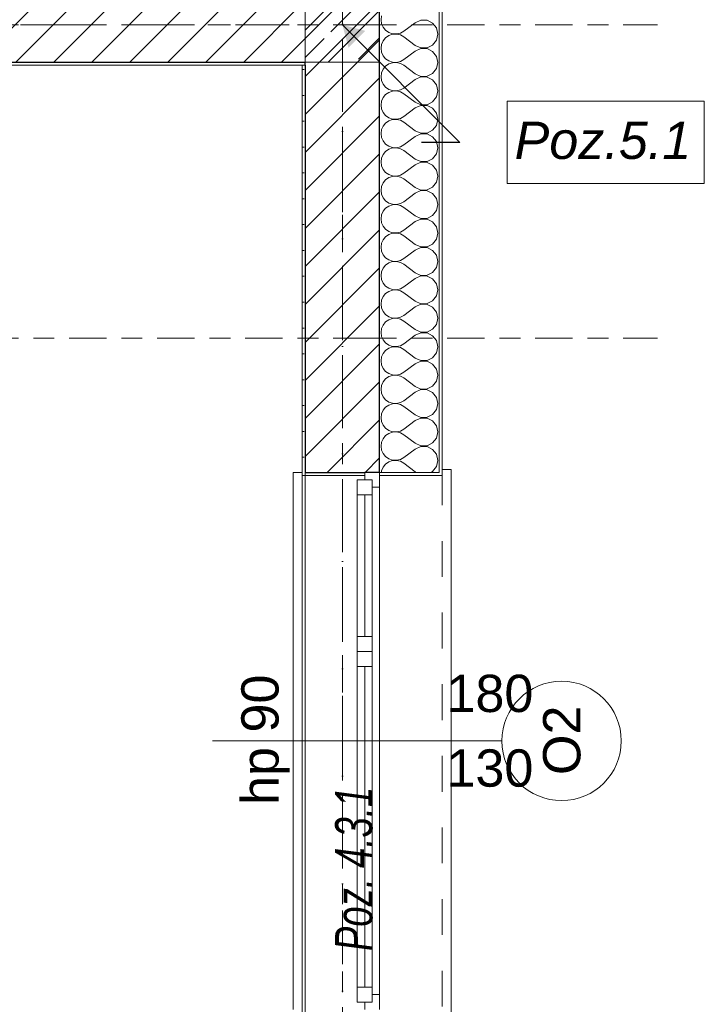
# Model space of a CAD drawing. Header units: millimetres. Extents: x -52968 to 399385, y -141133 to 110561.
# Tile 136 of 146: x 89824 to 92118, y -111775 to -108476. Entities that reach past the tile are written whole.
import ezdxf

# ---------------------------------------------------------------- set-up
doc = ezdxf.new("R2010")
doc.units = ezdxf.units.MM
for name, pattern in [('SIM-Wegliniec-21.07.2025-Parter$0$Kropki i Kreski', [360, 180, -90, 0, -90]), ('SIM-Wegliniec-21.07.2025-Parter$0$Przerywana', [240, 120, -120]), ('SIM-Wegliniec-21.07.2025-Parter$0$Przerywana długa', [390, 250, -140]), ('SIM-Wegliniec-21.07.2025-Parter$0$Przerywana podwójnie', [295, 125, -50, 70, -50])]:
    doc.linetypes.add(name, pattern=pattern)
doc.layers.add('_xref', color=250, linetype='Continuous')
for name, color, linetype, lineweight in [('SIM-Wegliniec-21.07.2025-Parter$0$Nowe_A-Belki-Wieniec_Nr_pióra__69', 250, 'Continuous', 0), ('SIM-Wegliniec-21.07.2025-Parter$0$Nowe_A-Belki-Wieniec_Nr_pióra__90', 250, 'Continuous', 0), ('SIM-Wegliniec-21.07.2025-Parter$0$Nowe_A-Konstrukcja Opis_Nr_pióra__58', 250, 'Continuous', 0), ('SIM-Wegliniec-21.07.2025-Parter$0$Nowe_A-Konstrukcja_Nr_pióra__1', 250, 'Continuous', 0), ('SIM-Wegliniec-21.07.2025-Parter$0$Nowe_A-Osi_Nr_pióra__20', 250, 'Continuous', 0), ('SIM-Wegliniec-21.07.2025-Parter$0$Nowe_A-Posadzki_Nr_pióra__89', 250, 'Continuous', 0), ('SIM-Wegliniec-21.07.2025-Parter$0$Nowe_A-Płyta-Grunt_Nr_pióra__89', 250, 'Continuous', 0), ('SIM-Wegliniec-21.07.2025-Parter$0$Nowe_A-Strefy-Parter_Nr_pióra__94', 250, 'Continuous', 0), ('SIM-Wegliniec-21.07.2025-Parter$0$Nowe_A-Ściany-Wewnętrzne', 250, 'Continuous', 0), ('SIM-Wegliniec-21.07.2025-Parter$0$Nowe_A-Ściany-Wewnętrzne_Nr_pióra__27', 250, 'Continuous', 0), ('SIM-Wegliniec-21.07.2025-Parter$0$Nowe_A-Ściany-Wewnętrzne_Nr_pióra__47', 250, 'Continuous', 0), ('SIM-Wegliniec-21.07.2025-Parter$0$Nowe_A-Ściany-Zewnętrzne', 250, 'Continuous', 0), ('SIM-Wegliniec-21.07.2025-Parter$0$Nowe_A-Ściany-Zewnętrzne_Nr_pióra__174', 250, 'Continuous', 0), ('SIM-Wegliniec-21.07.2025-Parter$0$Nowe_A-Ściany-Zewnętrzne_Nr_pióra__27', 250, 'Continuous', 0), ('SIM-Wegliniec-21.07.2025-Parter$0$Nowe_A-Ściany-Zewnętrzne_Nr_pióra__47', 250, 'Continuous', 0), ('SIM-Wegliniec-21.07.2025-Parter$0$Nowe_A-Ściany-Zewnętrzne_Nr_pióra__67', 250, 'Continuous', 0), ('SIM-Wegliniec-21.07.2025-Parter$0$Nowe_Okna Archicada_Nr_pióra__23', 250, 'Continuous', 0), ('SIM-Wegliniec-21.07.2025-Parter$0$Nowe_Okna Archicada_Nr_pióra__27', 250, 'Continuous', 0), ('SIM-Wegliniec-21.07.2025-Parter$0$Nowe_Okna Archicada_Nr_pióra__3', 250, 'Continuous', 0), ('SIM-Wegliniec-21.07.2025-Parter$0$Nowe_Okna Archicada_Nr_pióra__47', 250, 'Continuous', 0), ('SIM-Wegliniec-21.07.2025-Parter$0$Nowe_Znaczniki okien Archicada_Nr_pióra__2', 250, 'Continuous', 0), ('SIM-Wegliniec-21.07.2025-Parter$0$Nowe_Znaczniki okien Archicada_Nr_pióra__45', 250, 'Continuous', 0), ('SIM-Wegliniec-21.07.2025-Parter$0$Nowe_Znaczniki okien Archicada_Nr_pióra__7', 250, 'Continuous', 0)]:
    doc.layers.add(name, color=color, linetype=linetype, lineweight=lineweight)
doc.styles.add('SIM-Wegliniec-21.07.2025-Parter$0$STYL_AUTOMATYCZNY_1', font='arial.ttf')
doc.styles.add('SIM-Wegliniec-21.07.2025-Parter$0$STYL_AUTOMATYCZNY_3', font='arial.ttf')
doc.styles.add('SIM-Wegliniec-21.07.2025-Parter$0$STYL_AUTOMATYCZNY_6', font='arial.ttf', dxfattribs={"width": 0.7})
doc.dimstyles.new('SIM-Wegliniec-21.07.2025-Parter$0$STYL_AUTOMATYCZNY__9', dxfattribs={"dimtxt": 0.18, "dimasz": 76, "dimexe": 0.18, "dimexo": 0.0625, "dimgap": 0, "dimtad": 0, "dimtih": 1, "dimtoh": 1, "dimdec": 4, "dimzin": 0, "dimdsep": 46, "dimcen": 0.09, "dimadec": 0, "dimazin": 0, "dimtfac": 1, "dimtdec": 4, "dimtmove": 0, "dimatfit": 3, "dimldrblk": 'SIM-Wegliniec-21.07.2025-Parter$0$ARROWHEAD_16', "dimfxl": 1, "dimtolj": 1, "dimtzin": 0, "dimarcsym": 0})
pattern_1 = [(0, (0, 0), (0, 86.60254), [0, -50]), (0, (25, 43.3), (0, 86.60254), [0, -50])]
pattern_2 = [(45, (0, 0), (-63.63961, 63.63961), [])]

# ---------------------------------------------------------------- blocks, each defined once
blk = doc.blocks.new('SIM-Wegliniec-21.07.2025-Parter$0$ARROWHEAD_16')
at = {"linetype": 'Continuous', "lineweight": 0}
blk.add_hatch(color=0, dxfattribs=at).paths.add_polyline_path([(-0.9093, 0.525), (0, 0), (-0.9093, -0.525)])
at = {"color": 0, "linetype": 'Continuous', "lineweight": 0}
blk.add_line((0, 0), (-1, 0), dxfattribs=at)
blk = doc.blocks.new('SIM-Wegliniec-21.07.2025-Parter')
at = {"layer": 'SIM-Wegliniec-21.07.2025-Parter$0$Nowe_A-Konstrukcja_Nr_pióra__1', "linetype": 'Continuous', "lineweight": 13}
h = blk.add_hatch(dxfattribs=at)
h.set_pattern_fill('Beton_zbrojony', color=256, style=0, pattern_type=2)
h.set_pattern_definition([(45, (0, 0), (-91.92388, 91.92388), []), (45, (-45.96, 45.96), (-91.92388, 91.92388), [97.5, -32.5])])
h.paths.add_polyline_path([(91030.1, -108367.6), (90780.1, -108367.6), (90780.1, -108617.6), (91030.1, -108617.6)])
at = {"layer": 'SIM-Wegliniec-21.07.2025-Parter$0$Nowe_A-Ściany-Wewnętrzne', "linetype": 'Continuous', "lineweight": 0}
h = blk.add_hatch(dxfattribs=at)
h.set_pattern_fill('Bloczki_ceramiczne', color=256, style=0, pattern_type=2)
h.set_pattern_definition(pattern_2)
h.paths.add_polyline_path([(88460.1, -108617.6), (90770.1, -108617.6), (90770.1, -108367.6), (88460.1, -108367.6)])
h = blk.add_hatch(dxfattribs=at)
h.set_pattern_fill('Bloczki_ceramiczne', color=256, style=0, pattern_type=2)
h.set_pattern_definition(pattern_2)
h.paths.add_polyline_path([(90770.1, -108367.6), (90770.1, -108617.6), (90780.1, -108617.6), (90780.1, -108367.6)])
at = {"layer": 'SIM-Wegliniec-21.07.2025-Parter$0$Nowe_A-Ściany-Wewnętrzne', "linetype": 'Continuous', "lineweight": 0, "true_color": 0x000000}
h = blk.add_hatch(dxfattribs=at)
h.set_pattern_fill('Tynk', color=18, style=0, pattern_type=2)
h.set_pattern_definition(pattern_1)
h.paths.add_polyline_path([(88470.1, -108627.6), (90770.1, -108627.6), (90770.1, -108617.6), (88470.1, -108617.6)])
h = blk.add_hatch(dxfattribs=at)
h.set_pattern_fill('Tynk', color=18, style=0, pattern_type=2)
h.set_pattern_definition(pattern_1)
h.paths.add_polyline_path([(90770.1, -108617.6), (90770.1, -108627.6), (90780.1, -108627.6), (90780.1, -108617.6)])
at = {"layer": 'SIM-Wegliniec-21.07.2025-Parter$0$Nowe_A-Ściany-Zewnętrzne', "linetype": 'Continuous', "lineweight": 0, "true_color": 0x000000}
h = blk.add_hatch(dxfattribs=at)
h.set_pattern_fill('Tynk', color=18, style=0, pattern_type=2)
h.set_pattern_definition(pattern_1)
h.paths.add_polyline_path([(91230.1, -109992.6), (91240.1, -109992.6), (91240.1, -107392.6), (91230.1, -107392.6)])
at = {"layer": 'SIM-Wegliniec-21.07.2025-Parter$0$Nowe_A-Ściany-Zewnętrzne', "linetype": 'Continuous', "lineweight": 0}
h = blk.add_hatch(dxfattribs=at)
h.set_pattern_fill('Bloczki_ceramiczne', color=256, style=0, pattern_type=2)
h.set_pattern_definition(pattern_2)
h.paths.add_polyline_path([(90780.1, -108367.6), (90780.1, -108617.6), (91030.1, -108617.6), (91030.1, -108367.6)])
h = blk.add_hatch(dxfattribs=at)
h.set_pattern_fill('Tynk', color=256, style=0, pattern_type=2)
h.set_pattern_definition(pattern_1)
h.paths.add_polyline_path([(90770.1, -108627.6), (90770.1, -109992.6), (90780.1, -109992.6), (90780.1, -108627.6)])
h = blk.add_hatch(dxfattribs=at)
h.set_pattern_fill('Bloczki_ceramiczne', color=256, style=0, pattern_type=2)
h.set_pattern_definition(pattern_2)
h.paths.add_polyline_path([(90780.1, -108617.6), (90780.1, -109992.6), (90980.1, -109992.6), (91030.1, -109992.6), (91030.1, -108617.6)])
at = {"layer": 'SIM-Wegliniec-21.07.2025-Parter$0$Nowe_A-Ściany-Zewnętrzne', "linetype": 'Continuous', "lineweight": 0, "true_color": 0x000000}
h = blk.add_hatch(dxfattribs=at)
h.set_pattern_fill('Tynk', color=18, style=0, pattern_type=2)
h.set_pattern_definition(pattern_1)
h.paths.add_polyline_path([(90770.1, -109992.6), (90770.1, -110002.6), (90980.1, -110002.6), (90980.1, -109992.6), (90780.1, -109992.6)])
h = blk.add_hatch(dxfattribs=at)
h.set_pattern_fill('Tynk', color=18, style=0, pattern_type=2)
h.set_pattern_definition(pattern_1)
h.paths.add_polyline_path([(91240.1, -110002.6), (91240.1, -109992.6), (91230.1, -109992.6), (91030.1, -109992.6), (91030.1, -110002.6)])
at = {"layer": 'SIM-Wegliniec-21.07.2025-Parter$0$Nowe_A-Belki-Wieniec_Nr_pióra__69', "linetype": 'SIM-Wegliniec-21.07.2025-Parter$0$Kropki i Kreski', "lineweight": 13}
for p, q in [((90905.1, -117042.6), (90905.1, -99042.6)), ((85505.1, -108492.6), (90905.1, -108492.6))]:
    blk.add_line(p, q, dxfattribs=at)
at = {"layer": 'SIM-Wegliniec-21.07.2025-Parter$0$Nowe_A-Belki-Wieniec_Nr_pióra__90', "linetype": 'SIM-Wegliniec-21.07.2025-Parter$0$Przerywana długa', "lineweight": 13}
for p, q in [((91030.1, -117167.6), (91030.1, -98917.6)), ((85630.1, -108617.6), (90780.1, -108617.6)), ((90780.1, -116917.6), (90780.1, -108617.6))]:
    blk.add_line(p, q, dxfattribs=at)
at = {"layer": 'SIM-Wegliniec-21.07.2025-Parter$0$Nowe_A-Konstrukcja Opis_Nr_pióra__58', "linetype": 'Continuous', "lineweight": 13, "flags": 128}
blk.add_lwpolyline([(91457.1, -108748.6), (92118.4, -108748.6), (92118.4, -109025), (91457.1, -109025)], close=True, dxfattribs=at)
at = {"layer": 'SIM-Wegliniec-21.07.2025-Parter$0$Nowe_A-Konstrukcja_Nr_pióra__1', "linetype": 'Continuous', "lineweight": 13, "flags": 128}
blk.add_lwpolyline([(91030.1, -108367.6), (90780.1, -108367.6), (90780.1, -108617.6), (91030.1, -108617.6)], close=True, dxfattribs=at)
at = {"layer": 'SIM-Wegliniec-21.07.2025-Parter$0$Nowe_A-Osi_Nr_pióra__20', "linetype": 'SIM-Wegliniec-21.07.2025-Parter$0$Przerywana podwójnie', "lineweight": 13}
for p, q in [((90905.1, -95559.9), (90905.1, -117792.3)), ((63144.7, -108492.6), (90961.9, -108492.6)), ((90961.9, -108492.6), (91961.9, -108492.6)), ((63144.7, -109542.6), (90961.9, -109542.6)), ((90961.9, -109542.6), (91961.9, -109542.6))]:
    blk.add_line(p, q, dxfattribs=at)
at = {"layer": 'SIM-Wegliniec-21.07.2025-Parter$0$Nowe_A-Posadzki_Nr_pióra__89', "linetype": 'Continuous', "lineweight": 13, "flags": 128}
blk.add_lwpolyline([(86575, -112387.6), (86575, -116917.6), (90780.1, -116917.6), (90780.1, -108617.6), (88460.1, -108617.6), (88460.1, -110552.6), (86575, -110552.6)], close=True, dxfattribs=at)
at = {"layer": 'SIM-Wegliniec-21.07.2025-Parter$0$Nowe_A-Płyta-Grunt_Nr_pióra__89', "linetype": 'Continuous', "lineweight": 13, "flags": 128}
blk.add_lwpolyline([(65230.1, -116917.6), (90780.1, -116917.6), (90780.1, -99167.6), (65230.1, -99167.6)], close=True, dxfattribs=at)
at = {"layer": 'SIM-Wegliniec-21.07.2025-Parter$0$Nowe_A-Strefy-Parter_Nr_pióra__94', "linetype": 'Continuous', "lineweight": 13, "flags": 128}
blk.add_lwpolyline([(88470, -108627.6), (88470.1, -110927.7), (88470.1, -111062.8), (88470.1, -112862.7), (90770.1, -112862.7), (90770.1, -108627.6)], close=True, dxfattribs=at)
at = {"layer": 'SIM-Wegliniec-21.07.2025-Parter$0$Nowe_A-Ściany-Wewnętrzne_Nr_pióra__27', "linetype": 'Continuous', "lineweight": 25}
blk.add_line((88460.1, -108617.6), (90770.1, -108617.6), dxfattribs=at)
at = {"layer": 'SIM-Wegliniec-21.07.2025-Parter$0$Nowe_A-Ściany-Wewnętrzne_Nr_pióra__47', "linetype": 'Continuous', "lineweight": 15, "flags": 128}
blk.add_lwpolyline([(88470.1, -108627.6), (90770.1, -108627.6)], dxfattribs=at)
at = {"layer": 'SIM-Wegliniec-21.07.2025-Parter$0$Nowe_A-Ściany-Zewnętrzne_Nr_pióra__174', "linetype": 'Continuous', "lineweight": 5}
for p, q in [((91036.6, -108463.2), (91034.8, -108476.2)), ((91034.8, -108476.2), (91036.6, -108489.2)), ((91168.2, -108477.1), (91149.1, -108485.7)), ((91189.1, -108477.6), (91168.2, -108477.1)), ((91207.8, -108486.9), (91189.1, -108477.6)), ((91036.6, -108489.2), (91041.9, -108501.2)), ((91041.9, -108501.2), (91050.3, -108511.3)), ((91050.3, -108511.3), (91061.2, -108518.8)), ((91099.5, -108520.6), (91111, -108514.3)), ((91149.1, -108485.7), (91111, -108514.3)), ((91220.7, -108503.4), (91207.8, -108486.9)), ((91225.3, -108523.8), (91220.7, -108503.4)), ((91041.9, -108546.4), (91036.6, -108558.4)), ((91050.3, -108536.3), (91041.9, -108546.4)), ((91061.2, -108528.8), (91050.3, -108536.3)), ((91061.2, -108518.8), (91073.6, -108523)), ((91073.6, -108524.6), (91061.2, -108528.8)), ((91073.6, -108523), (91086.7, -108523.6)), ((91086.7, -108524), (91073.6, -108524.6)), ((91086.7, -108523.6), (91099.5, -108520.6)), ((91099.5, -108527), (91086.7, -108524)), ((91111, -108533.3), (91099.5, -108527)), ((91149.1, -108561.9), (91111, -108533.3)), ((91207.8, -108560.7), (91220.7, -108544.2)), ((91220.7, -108544.2), (91225.3, -108523.8)), ((91036.6, -108558.4), (91034.8, -108571.4)), ((91034.8, -108571.4), (91036.6, -108584.4)), ((91149.1, -108581), (91111, -108609.5)), ((91149.1, -108561.9), (91168.2, -108570.5)), ((91168.2, -108572.4), (91149.1, -108581)), ((91168.2, -108570.5), (91189.1, -108570)), ((91189.1, -108572.8), (91168.2, -108572.4)), ((91189.1, -108570), (91207.8, -108560.7)), ((91207.8, -108582.2), (91189.1, -108572.8)), ((91220.7, -108598.6), (91207.8, -108582.2)), ((91036.6, -108584.4), (91041.9, -108596.5)), ((91041.9, -108596.5), (91050.3, -108606.6)), ((91050.3, -108606.6), (91061.2, -108614)), ((91061.2, -108614), (91073.6, -108618.2)), ((91099.5, -108615.9), (91111, -108609.5)), ((91225.3, -108619), (91220.7, -108598.6)), ((91041.9, -108641.6), (91036.6, -108653.7)), ((91050.3, -108631.5), (91041.9, -108641.6)), ((91061.2, -108624.1), (91050.3, -108631.5)), ((91073.6, -108619.9), (91061.2, -108624.1)), ((91073.6, -108618.2), (91086.7, -108618.9)), ((91086.7, -108619.2), (91073.6, -108619.9)), ((91086.7, -108618.9), (91099.5, -108615.9)), ((91099.5, -108622.2), (91086.7, -108619.2)), ((91111, -108628.6), (91099.5, -108622.2)), ((91149.1, -108657.1), (91111, -108628.6)), ((91207.8, -108655.9), (91220.7, -108639.5)), ((91220.7, -108639.5), (91225.3, -108619)), ((91036.6, -108653.7), (91034.8, -108666.7)), ((91034.8, -108666.7), (91036.6, -108679.7)), ((91036.6, -108679.7), (91041.9, -108691.7)), ((91149.1, -108676.2), (91111, -108704.8)), ((91149.1, -108657.1), (91168.2, -108665.7)), ((91168.2, -108667.6), (91149.1, -108676.2)), ((91168.2, -108665.7), (91189.1, -108665.3)), ((91189.1, -108668.1), (91168.2, -108667.6)), ((91189.1, -108665.3), (91207.8, -108655.9)), ((91207.8, -108677.4), (91189.1, -108668.1)), ((91220.7, -108693.9), (91207.8, -108677.4)), ((91041.9, -108691.7), (91050.3, -108701.8)), ((91050.3, -108701.8), (91061.2, -108709.3)), ((91061.2, -108709.3), (91073.6, -108713.5)), ((91073.6, -108713.5), (91086.7, -108714.1)), ((91086.7, -108714.5), (91073.6, -108715.1)), ((91086.7, -108714.1), (91099.5, -108711.1)), ((91099.5, -108717.5), (91086.7, -108714.5)), ((91099.5, -108711.1), (91111, -108704.8)), ((91225.3, -108714.3), (91220.7, -108693.9)), ((91220.7, -108734.7), (91225.3, -108714.3)), ((91041.9, -108736.9), (91036.6, -108748.9)), ((91050.3, -108726.8), (91041.9, -108736.9)), ((91061.2, -108719.3), (91050.3, -108726.8)), ((91073.6, -108715.1), (91061.2, -108719.3)), ((91111, -108723.8), (91099.5, -108717.5)), ((91149.1, -108752.4), (91111, -108723.8)), ((91207.8, -108751.2), (91220.7, -108734.7)), ((91036.6, -108748.9), (91034.8, -108761.9)), ((91034.8, -108761.9), (91036.6, -108774.9)), ((91036.6, -108774.9), (91041.9, -108786.9)), ((91149.1, -108771.4), (91111, -108800)), ((91149.1, -108752.4), (91168.2, -108760.9)), ((91168.2, -108762.9), (91149.1, -108771.4)), ((91168.2, -108760.9), (91189.1, -108760.5)), ((91189.1, -108763.3), (91168.2, -108762.9)), ((91189.1, -108760.5), (91207.8, -108751.2)), ((91207.8, -108772.6), (91189.1, -108763.3)), ((91220.7, -108789.1), (91207.8, -108772.6)), ((91041.9, -108786.9), (91050.3, -108797.1)), ((91050.3, -108797.1), (91061.2, -108804.5)), ((91061.2, -108804.5), (91073.6, -108808.7)), ((91073.6, -108810.4), (91061.2, -108814.6)), ((91073.6, -108808.7), (91086.7, -108809.3)), ((91086.7, -108809.7), (91073.6, -108810.4)), ((91086.7, -108809.3), (91099.5, -108806.4)), ((91099.5, -108812.7), (91086.7, -108809.7)), ((91099.5, -108806.4), (91111, -108800)), ((91111, -108819), (91099.5, -108812.7)), ((91225.3, -108809.5), (91220.7, -108789.1)), ((91220.7, -108829.9), (91225.3, -108809.5)), ((91036.6, -108844.1), (91034.8, -108857.1)), ((91041.9, -108832.1), (91036.6, -108844.1)), ((91050.3, -108822), (91041.9, -108832.1)), ((91061.2, -108814.6), (91050.3, -108822)), ((91149.1, -108847.6), (91111, -108819)), ((91189.1, -108855.8), (91207.8, -108846.4)), ((91207.8, -108846.4), (91220.7, -108829.9)), ((91034.8, -108857.1), (91036.6, -108870.2)), ((91036.6, -108870.2), (91041.9, -108882.2)), ((91149.1, -108866.7), (91111, -108895.2)), ((91149.1, -108847.6), (91168.2, -108856.2)), ((91168.2, -108858.1), (91149.1, -108866.7)), ((91168.2, -108856.2), (91189.1, -108855.8)), ((91189.1, -108858.5), (91168.2, -108858.1)), ((91207.8, -108867.9), (91189.1, -108858.5)), ((91220.7, -108884.4), (91207.8, -108867.9)), ((91041.9, -108882.2), (91050.3, -108892.3)), ((91050.3, -108892.3), (91061.2, -108899.7)), ((91061.2, -108909.8), (91050.3, -108917.2)), ((91061.2, -108899.7), (91073.6, -108903.9)), ((91073.6, -108905.6), (91061.2, -108909.8)), ((91073.6, -108903.9), (91086.7, -108904.6)), ((91086.7, -108905), (91073.6, -108905.6)), ((91086.7, -108904.6), (91099.5, -108901.6)), ((91099.5, -108907.9), (91086.7, -108905)), ((91099.5, -108901.6), (91111, -108895.2)), ((91111, -108914.3), (91099.5, -108907.9)), ((91225.3, -108904.8), (91220.7, -108884.4)), ((91220.7, -108925.2), (91225.3, -108904.8)), ((91036.6, -108939.4), (91034.8, -108952.4)), ((91041.9, -108927.3), (91036.6, -108939.4)), ((91050.3, -108917.2), (91041.9, -108927.3)), ((91149.1, -108942.9), (91111, -108914.3)), ((91149.1, -108942.9), (91168.2, -108951.4)), ((91189.1, -108951), (91207.8, -108941.6)), ((91207.8, -108941.6), (91220.7, -108925.2)), ((91034.8, -108952.4), (91036.6, -108965.4)), ((91036.6, -108965.4), (91041.9, -108977.4)), ((91041.9, -108977.4), (91050.3, -108987.5)), ((91149.1, -108961.9), (91111, -108990.5)), ((91168.2, -108953.3), (91149.1, -108961.9)), ((91168.2, -108951.4), (91189.1, -108951)), ((91189.1, -108953.8), (91168.2, -108953.3)), ((91207.8, -108963.1), (91189.1, -108953.8)), ((91220.7, -108979.6), (91207.8, -108963.1)), ((91050.3, -108987.5), (91061.2, -108995)), ((91061.2, -109005), (91050.3, -109012.5)), ((91061.2, -108995), (91073.6, -108999.2)), ((91073.6, -109000.8), (91061.2, -109005)), ((91073.6, -108999.2), (91086.7, -108999.8)), ((91086.7, -109000.2), (91073.6, -109000.8)), ((91086.7, -108999.8), (91099.5, -108996.8)), ((91099.5, -109003.2), (91086.7, -109000.2)), ((91099.5, -108996.8), (91111, -108990.5)), ((91111, -109009.5), (91099.5, -109003.2)), ((91149.1, -109038.1), (91111, -109009.5)), ((91225.3, -109000), (91220.7, -108979.6)), ((91220.7, -109020.4), (91225.3, -109000)), ((91036.6, -109034.6), (91034.8, -109047.6)), ((91041.9, -109022.6), (91036.6, -109034.6)), ((91050.3, -109012.5), (91041.9, -109022.6)), ((91149.1, -109038.1), (91168.2, -109046.7)), ((91189.1, -109046.2), (91207.8, -109036.9)), ((91207.8, -109036.9), (91220.7, -109020.4)), ((91034.8, -109047.6), (91036.6, -109060.6)), ((91036.6, -109060.6), (91041.9, -109072.7)), ((91041.9, -109072.7), (91050.3, -109082.8)), ((91149.1, -109057.1), (91111, -109085.7)), ((91168.2, -109048.6), (91149.1, -109057.1)), ((91168.2, -109046.7), (91189.1, -109046.2)), ((91189.1, -109049), (91168.2, -109048.6)), ((91207.8, -109058.4), (91189.1, -109049)), ((91220.7, -109074.8), (91207.8, -109058.4)), ((91225.3, -109095.2), (91220.7, -109074.8)), ((91050.3, -109107.7), (91041.9, -109117.8)), ((91050.3, -109082.8), (91061.2, -109090.2)), ((91061.2, -109100.3), (91050.3, -109107.7)), ((91061.2, -109090.2), (91073.6, -109094.4)), ((91073.6, -109096.1), (91061.2, -109100.3)), ((91073.6, -109094.4), (91086.7, -109095)), ((91086.7, -109095.4), (91073.6, -109096.1)), ((91086.7, -109095), (91099.5, -109092.1)), ((91099.5, -109098.4), (91086.7, -109095.4)), ((91099.5, -109092.1), (91111, -109085.7)), ((91111, -109104.8), (91099.5, -109098.4)), ((91149.1, -109133.3), (91111, -109104.8)), ((91220.7, -109115.6), (91225.3, -109095.2)), ((91036.6, -109129.8), (91034.8, -109142.9)), ((91034.8, -109142.9), (91036.6, -109155.9)), ((91041.9, -109117.8), (91036.6, -109129.8)), ((91149.1, -109133.3), (91168.2, -109141.9)), ((91168.2, -109141.9), (91189.1, -109141.5)), ((91189.1, -109141.5), (91207.8, -109132.1)), ((91207.8, -109132.1), (91220.7, -109115.6)), ((91036.6, -109155.9), (91041.9, -109167.9)), ((91041.9, -109167.9), (91050.3, -109178)), ((91149.1, -109152.4), (91111, -109181)), ((91168.2, -109143.8), (91149.1, -109152.4)), ((91189.1, -109144.2), (91168.2, -109143.8)), ((91207.8, -109153.6), (91189.1, -109144.2)), ((91220.7, -109170.1), (91207.8, -109153.6)), ((91225.3, -109190.5), (91220.7, -109170.1)), ((91050.3, -109202.9), (91041.9, -109213.1)), ((91050.3, -109178), (91061.2, -109185.4)), ((91061.2, -109195.5), (91050.3, -109202.9)), ((91061.2, -109185.4), (91073.6, -109189.6)), ((91073.6, -109191.3), (91061.2, -109195.5)), ((91073.6, -109189.6), (91086.7, -109190.3)), ((91086.7, -109190.7), (91073.6, -109191.3)), ((91086.7, -109190.3), (91099.5, -109187.3)), ((91099.5, -109193.6), (91086.7, -109190.7)), ((91099.5, -109187.3), (91111, -109181)), ((91111, -109200), (91099.5, -109193.6)), ((91149.1, -109228.6), (91111, -109200)), ((91220.7, -109210.9), (91225.3, -109190.5)), ((91036.6, -109225.1), (91034.8, -109238.1)), ((91034.8, -109238.1), (91036.6, -109251.1)), ((91041.9, -109213.1), (91036.6, -109225.1)), ((91149.1, -109228.6), (91168.2, -109237.1)), ((91168.2, -109239.1), (91149.1, -109247.6)), ((91168.2, -109237.1), (91189.1, -109236.7)), ((91189.1, -109239.5), (91168.2, -109239.1)), ((91189.1, -109236.7), (91207.8, -109227.4)), ((91207.8, -109248.8), (91189.1, -109239.5)), ((91207.8, -109227.4), (91220.7, -109210.9)), ((91036.6, -109251.1), (91041.9, -109263.1)), ((91041.9, -109263.1), (91050.3, -109273.2)), ((91050.3, -109273.2), (91061.2, -109280.7)), ((91149.1, -109247.6), (91111, -109276.2)), ((91220.7, -109265.3), (91207.8, -109248.8)), ((91225.3, -109285.7), (91220.7, -109265.3)), ((91041.9, -109308.3), (91036.6, -109320.3)), ((91050.3, -109298.2), (91041.9, -109308.3)), ((91061.2, -109290.7), (91050.3, -109298.2)), ((91061.2, -109280.7), (91073.6, -109284.9)), ((91073.6, -109286.5), (91061.2, -109290.7)), ((91073.6, -109284.9), (91086.7, -109285.5)), ((91086.7, -109285.9), (91073.6, -109286.5)), ((91086.7, -109285.5), (91099.5, -109282.5)), ((91099.5, -109288.9), (91086.7, -109285.9)), ((91099.5, -109282.5), (91111, -109276.2)), ((91111, -109295.2), (91099.5, -109288.9)), ((91149.1, -109323.8), (91111, -109295.2)), ((91207.8, -109322.6), (91220.7, -109306.1)), ((91220.7, -109306.1), (91225.3, -109285.7)), ((91036.6, -109320.3), (91034.8, -109333.3)), ((91034.8, -109333.3), (91036.6, -109346.3)), ((91149.1, -109323.8), (91168.2, -109332.4)), ((91168.2, -109334.3), (91149.1, -109342.9)), ((91168.2, -109332.4), (91189.1, -109331.9)), ((91189.1, -109334.7), (91168.2, -109334.3)), ((91189.1, -109331.9), (91207.8, -109322.6)), ((91207.8, -109344.1), (91189.1, -109334.7)), ((91036.6, -109346.3), (91041.9, -109358.4)), ((91041.9, -109358.4), (91050.3, -109368.5)), ((91050.3, -109368.5), (91061.2, -109375.9)), ((91099.5, -109377.8), (91111, -109371.4)), ((91149.1, -109342.9), (91111, -109371.4)), ((91220.7, -109360.5), (91207.8, -109344.1)), ((91225.3, -109381), (91220.7, -109360.5)), ((91041.9, -109403.5), (91036.6, -109415.6)), ((91050.3, -109393.4), (91041.9, -109403.5)), ((91061.2, -109386), (91050.3, -109393.4)), ((91061.2, -109375.9), (91073.6, -109380.1)), ((91073.6, -109381.8), (91061.2, -109386)), ((91073.6, -109380.1), (91086.7, -109380.8)), ((91086.7, -109381.1), (91073.6, -109381.8)), ((91086.7, -109380.8), (91099.5, -109377.8)), ((91099.5, -109384.1), (91086.7, -109381.1)), ((91111, -109390.5), (91099.5, -109384.1)), ((91149.1, -109419), (91111, -109390.5)), ((91207.8, -109417.8), (91220.7, -109401.4)), ((91220.7, -109401.4), (91225.3, -109381)), ((91036.6, -109415.6), (91034.8, -109428.6)), ((91034.8, -109428.6), (91036.6, -109441.6)), ((91149.1, -109438.1), (91111, -109466.7)), ((91149.1, -109419), (91168.2, -109427.6)), ((91168.2, -109429.5), (91149.1, -109438.1)), ((91168.2, -109427.6), (91189.1, -109427.2)), ((91189.1, -109430), (91168.2, -109429.5)), ((91189.1, -109427.2), (91207.8, -109417.8)), ((91207.8, -109439.3), (91189.1, -109430)), ((91220.7, -109455.8), (91207.8, -109439.3)), ((91036.6, -109441.6), (91041.9, -109453.6)), ((91041.9, -109453.6), (91050.3, -109463.7)), ((91050.3, -109463.7), (91061.2, -109471.2)), ((91061.2, -109471.2), (91073.6, -109475.4)), ((91086.7, -109476), (91099.5, -109473)), ((91099.5, -109473), (91111, -109466.7)), ((91225.3, -109476.2), (91220.7, -109455.8)), ((91041.9, -109498.8), (91036.6, -109510.8)), ((91050.3, -109488.7), (91041.9, -109498.8)), ((91061.2, -109481.2), (91050.3, -109488.7)), ((91073.6, -109477), (91061.2, -109481.2)), ((91073.6, -109475.4), (91086.7, -109476)), ((91086.7, -109476.4), (91073.6, -109477)), ((91099.5, -109479.4), (91086.7, -109476.4)), ((91111, -109485.7), (91099.5, -109479.4)), ((91149.1, -109514.3), (91111, -109485.7)), ((91207.8, -109513.1), (91220.7, -109496.6)), ((91220.7, -109496.6), (91225.3, -109476.2)), ((91036.6, -109510.8), (91034.8, -109523.8)), ((91034.8, -109523.8), (91036.6, -109536.8)), ((91036.6, -109536.8), (91041.9, -109548.8)), ((91149.1, -109533.3), (91111, -109561.9)), ((91149.1, -109514.3), (91168.2, -109522.9)), ((91168.2, -109524.8), (91149.1, -109533.3)), ((91168.2, -109522.9), (91189.1, -109522.4)), ((91189.1, -109525.2), (91168.2, -109524.8)), ((91189.1, -109522.4), (91207.8, -109513.1)), ((91207.8, -109534.6), (91189.1, -109525.2)), ((91220.7, -109551), (91207.8, -109534.6)), ((91041.9, -109548.8), (91050.3, -109559)), ((91050.3, -109559), (91061.2, -109566.4)), ((91061.2, -109566.4), (91073.6, -109570.6)), ((91073.6, -109572.3), (91061.2, -109576.5)), ((91073.6, -109570.6), (91086.7, -109571.2)), ((91086.7, -109571.6), (91073.6, -109572.3)), ((91086.7, -109571.2), (91099.5, -109568.3)), ((91099.5, -109574.6), (91086.7, -109571.6)), ((91099.5, -109568.3), (91111, -109561.9)), ((91225.3, -109571.4), (91220.7, -109551)), ((91220.7, -109591.8), (91225.3, -109571.4)), ((91041.9, -109594), (91036.6, -109606)), ((91050.3, -109583.9), (91041.9, -109594)), ((91061.2, -109576.5), (91050.3, -109583.9)), ((91111, -109581), (91099.5, -109574.6)), ((91149.1, -109609.5), (91111, -109581)), ((91207.8, -109608.3), (91220.7, -109591.8)), ((91036.6, -109606), (91034.8, -109619)), ((91034.8, -109619), (91036.6, -109632.1)), ((91036.6, -109632.1), (91041.9, -109644.1)), ((91149.1, -109628.6), (91111, -109657.1)), ((91149.1, -109609.5), (91168.2, -109618.1)), ((91168.2, -109620), (91149.1, -109628.6)), ((91168.2, -109618.1), (91189.1, -109617.7)), ((91189.1, -109620.4), (91168.2, -109620)), ((91189.1, -109617.7), (91207.8, -109608.3)), ((91207.8, -109629.8), (91189.1, -109620.4)), ((91220.7, -109646.3), (91207.8, -109629.8)), ((91041.9, -109644.1), (91050.3, -109654.2)), ((91050.3, -109654.2), (91061.2, -109661.6)), ((91061.2, -109661.6), (91073.6, -109665.8)), ((91073.6, -109667.5), (91061.2, -109671.7)), ((91073.6, -109665.8), (91086.7, -109666.5)), ((91086.7, -109666.9), (91073.6, -109667.5)), ((91086.7, -109666.5), (91099.5, -109663.5)), ((91099.5, -109669.8), (91086.7, -109666.9)), ((91099.5, -109663.5), (91111, -109657.1)), ((91111, -109676.2), (91099.5, -109669.8)), ((91225.3, -109666.7), (91220.7, -109646.3)), ((91220.7, -109687.1), (91225.3, -109666.7)), ((91036.6, -109701.3), (91034.8, -109714.3)), ((91041.9, -109689.3), (91036.6, -109701.3)), ((91050.3, -109679.1), (91041.9, -109689.3)), ((91061.2, -109671.7), (91050.3, -109679.1)), ((91149.1, -109704.8), (91111, -109676.2)), ((91189.1, -109712.9), (91207.8, -109703.5)), ((91207.8, -109703.5), (91220.7, -109687.1)), ((91034.8, -109714.3), (91036.6, -109727.3)), ((91036.6, -109727.3), (91041.9, -109739.3)), ((91149.1, -109723.8), (91111, -109752.4)), ((91149.1, -109704.8), (91168.2, -109713.3)), ((91168.2, -109715.2), (91149.1, -109723.8)), ((91168.2, -109713.3), (91189.1, -109712.9)), ((91189.1, -109715.7), (91168.2, -109715.2)), ((91207.8, -109725), (91189.1, -109715.7)), ((91220.7, -109741.5), (91207.8, -109725)), ((91041.9, -109739.3), (91050.3, -109749.4)), ((91050.3, -109749.4), (91061.2, -109756.9)), ((91061.2, -109766.9), (91050.3, -109774.4)), ((91061.2, -109756.9), (91073.6, -109761.1)), ((91073.6, -109762.7), (91061.2, -109766.9)), ((91073.6, -109761.1), (91086.7, -109761.7)), ((91086.7, -109762.1), (91073.6, -109762.7)), ((91086.7, -109761.7), (91099.5, -109758.7)), ((91099.5, -109765.1), (91086.7, -109762.1)), ((91099.5, -109758.7), (91111, -109752.4)), ((91111, -109771.4), (91099.5, -109765.1)), ((91225.3, -109761.9), (91220.7, -109741.5)), ((91220.7, -109782.3), (91225.3, -109761.9)), ((91036.6, -109796.5), (91034.8, -109809.5)), ((91041.9, -109784.5), (91036.6, -109796.5)), ((91050.3, -109774.4), (91041.9, -109784.5)), ((91149.1, -109800), (91111, -109771.4)), ((91149.1, -109800), (91168.2, -109808.6)), ((91189.1, -109808.1), (91207.8, -109798.8)), ((91207.8, -109798.8), (91220.7, -109782.3)), ((91034.8, -109809.5), (91036.6, -109822.5)), ((91036.6, -109822.5), (91041.9, -109834.6)), ((91041.9, -109834.6), (91050.3, -109844.7)), ((91149.1, -109819), (91111, -109847.6)), ((91168.2, -109810.5), (91149.1, -109819)), ((91168.2, -109808.6), (91189.1, -109808.1)), ((91189.1, -109810.9), (91168.2, -109810.5)), ((91207.8, -109820.3), (91189.1, -109810.9)), ((91220.7, -109836.7), (91207.8, -109820.3)), ((91050.3, -109844.7), (91061.2, -109852.1)), ((91061.2, -109862.2), (91050.3, -109869.6)), ((91061.2, -109852.1), (91073.6, -109856.3)), ((91073.6, -109858), (91061.2, -109862.2)), ((91073.6, -109856.3), (91086.7, -109857)), ((91086.7, -109857.3), (91073.6, -109858)), ((91086.7, -109857), (91099.5, -109854)), ((91099.5, -109860.3), (91086.7, -109857.3)), ((91099.5, -109854), (91111, -109847.6)), ((91111, -109866.7), (91099.5, -109860.3)), ((91149.1, -109895.2), (91111, -109866.7)), ((91225.3, -109857.1), (91220.7, -109836.7)), ((91220.7, -109877.5), (91225.3, -109857.1)), ((91036.6, -109891.7), (91034.8, -109904.8)), ((91041.9, -109879.7), (91036.6, -109891.7)), ((91050.3, -109869.6), (91041.9, -109879.7)), ((91149.1, -109895.2), (91168.2, -109903.8)), ((91189.1, -109903.4), (91207.8, -109894)), ((91207.8, -109894), (91220.7, -109877.5)), ((91034.8, -109904.8), (91036.6, -109917.8)), ((91036.6, -109917.8), (91041.9, -109929.8)), ((91041.9, -109929.8), (91050.3, -109939.9)), ((91149.1, -109914.3), (91111, -109942.9)), ((91168.2, -109905.7), (91149.1, -109914.3)), ((91168.2, -109903.8), (91189.1, -109903.4)), ((91189.1, -109906.2), (91168.2, -109905.7)), ((91207.8, -109915.5), (91189.1, -109906.2)), ((91220.7, -109932), (91207.8, -109915.5)), ((91225.3, -109952.4), (91220.7, -109932)), ((91050.3, -109964.8), (91041.9, -109975)), ((91050.3, -109939.9), (91061.2, -109947.4)), ((91061.2, -109957.4), (91050.3, -109964.8)), ((91061.2, -109947.4), (91073.6, -109951.6)), ((91073.6, -109953.2), (91061.2, -109957.4)), ((91073.6, -109951.6), (91086.7, -109952.2)), ((91086.7, -109952.6), (91073.6, -109953.2)), ((91086.7, -109952.2), (91099.5, -109949.2)), ((91099.5, -109955.5), (91086.7, -109952.6)), ((91099.5, -109949.2), (91111, -109942.9)), ((91111, -109961.9), (91099.5, -109955.5)), ((91149.1, -109990.5), (91111, -109961.9)), ((91220.7, -109972.8), (91225.3, -109952.4)), ((91036.6, -109987), (91035.9, -109992.6)), ((91041.9, -109975), (91036.6, -109987)), ((91149.1, -109990.5), (91153.8, -109992.6)), ((91201.1, -109992.6), (91207.8, -109989.3)), ((91207.8, -109989.3), (91220.7, -109972.8))]:
    blk.add_line(p, q, dxfattribs=at)
at = {"layer": 'SIM-Wegliniec-21.07.2025-Parter$0$Nowe_A-Ściany-Zewnętrzne_Nr_pióra__27', "linetype": 'Continuous', "lineweight": 25}
for p, q in [((91030.1, -108617.6), (91030.1, -108367.6)), ((90770.1, -108617.6), (90780.1, -108617.6)), ((90780.1, -108627.6), (90780.1, -108617.6)), ((90780.1, -108627.6), (90780.1, -108617.6)), ((90780.1, -108627.6), (90780.1, -109992.6)), ((91030.1, -109992.6), (91030.1, -108617.6)), ((90780.1, -109992.6), (90980.1, -109992.6)), ((91030.1, -109992.6), (90980.1, -109992.6))]:
    blk.add_line(p, q, dxfattribs=at)
at = {"layer": 'SIM-Wegliniec-21.07.2025-Parter$0$Nowe_A-Ściany-Zewnętrzne_Nr_pióra__47', "linetype": 'Continuous', "lineweight": 15}
for p, q in [((90770.1, -108627.6), (90780.1, -108627.6)), ((90770.1, -108627.6), (90780.1, -108627.6)), ((90770.1, -109992.6), (90770.1, -110002.6)), ((90980.1, -109992.6), (90980.1, -110002.6)), ((91030.1, -109992.6), (91030.1, -110002.6)), ((91240.1, -109992.6), (91240.1, -109982.6)), ((91240.1, -109992.6), (91240.1, -110002.6)), ((90980.1, -110002.6), (90770.1, -110002.6)), ((91030.1, -110002.6), (91240.1, -110002.6))]:
    blk.add_line(p, q, dxfattribs=at)
at = {"layer": 'SIM-Wegliniec-21.07.2025-Parter$0$Nowe_A-Ściany-Zewnętrzne_Nr_pióra__47', "linetype": 'Continuous', "lineweight": 15, "flags": 128}
for points in [[(91240.1, -109992.6), (91240.1, -107392.6)], [(90770.1, -108627.6), (90770.1, -109992.6)]]:
    blk.add_lwpolyline(points, dxfattribs=at)
at = {"layer": 'SIM-Wegliniec-21.07.2025-Parter$0$Nowe_A-Ściany-Zewnętrzne_Nr_pióra__67', "linetype": 'Continuous', "lineweight": 13}
for q in [(91230.1, -107392.6), (91030.1, -109992.6)]:
    blk.add_line((91230.1, -109992.6), q, dxfattribs=at)
at = {"layer": 'SIM-Wegliniec-21.07.2025-Parter$0$Nowe_Okna Archicada_Nr_pióra__23', "linetype": 'Continuous', "lineweight": 15}
for p, q in [((90980.1, -110017.6), (90980.1, -109992.6)), ((91030.1, -109992.6), (91030.1, -110042.6)), ((90955.1, -110067.6), (90955.1, -110017.6)), ((90955.1, -110017.6), (91005.1, -110017.6)), ((91005.1, -110017.6), (90980.1, -110017.6)), ((91005.1, -110042.6), (91005.1, -110017.6)), ((91005.1, -110017.6), (91005.1, -110067.6)), ((91030.1, -110042.6), (91005.1, -110042.6)), ((91005.1, -110067.6), (90955.1, -110067.6)), ((90955.1, -110542.6), (90955.1, -110067.6)), ((90980.1, -110542.6), (90980.1, -110067.6)), ((91005.1, -110067.6), (91005.1, -110542.6)), ((90955.1, -110592.6), (90955.1, -110542.6)), ((90955.1, -110542.6), (91005.1, -110542.6)), ((91005.1, -110542.6), (91005.1, -110592.6)), ((90955.1, -110642.6), (90955.1, -110592.6)), ((90955.1, -110592.6), (91005.1, -110592.6)), ((91005.1, -110592.6), (90955.1, -110592.6)), ((91005.1, -110592.6), (91005.1, -110642.6)), ((91005.1, -110642.6), (90955.1, -110642.6)), ((90955.1, -111717.6), (90955.1, -110642.6)), ((90980.1, -111717.6), (90980.1, -110642.6)), ((91005.1, -110642.6), (91005.1, -111717.6)), ((90955.1, -111767.6), (90955.1, -111717.6)), ((90955.1, -111717.6), (91005.1, -111717.6)), ((91005.1, -111717.6), (91005.1, -111767.6)), ((91005.1, -111767.6), (91005.1, -111742.6)), ((91005.1, -111742.6), (91030.1, -111742.6)), ((91030.1, -111742.6), (91030.1, -111792.6)), ((91005.1, -111767.6), (90955.1, -111767.6)), ((90980.1, -111792.6), (90980.1, -111767.6)), ((90980.1, -111767.6), (91005.1, -111767.6))]:
    blk.add_line(p, q, dxfattribs=at)
at = {"layer": 'SIM-Wegliniec-21.07.2025-Parter$0$Nowe_Okna Archicada_Nr_pióra__27', "linetype": 'Continuous', "lineweight": 25}
blk.add_line((91030.1, -109992.6), (90980.1, -109992.6), dxfattribs=at)
blk.add_line((91030.1, -109992.6), (90980.1, -109992.6), dxfattribs=at)
at = {"layer": 'SIM-Wegliniec-21.07.2025-Parter$0$Nowe_Okna Archicada_Nr_pióra__3', "linetype": 'Continuous', "lineweight": 13}
for p, q in [((90740.1, -111792.6), (90740.1, -109992.6)), ((90740.1, -109992.6), (90770.1, -109992.6)), ((91270.1, -109982.6), (91240.1, -109982.6)), ((91270.1, -111802.6), (91270.1, -109982.6)), ((91030.1, -110042.6), (91030.1, -110592.6)), ((90955.1, -110542.6), (90955.1, -110067.6)), ((91030.1, -110592.6), (91030.1, -111742.6)), ((90955.1, -111717.6), (90955.1, -110642.6))]:
    blk.add_line(p, q, dxfattribs=at)
at = {"layer": 'SIM-Wegliniec-21.07.2025-Parter$0$Nowe_Okna Archicada_Nr_pióra__3', "linetype": 'SIM-Wegliniec-21.07.2025-Parter$0$Przerywana', "lineweight": 13}
for p, q in [((90770.1, -111782.6), (90770.1, -110002.6)), ((91240.1, -111782.6), (91240.1, -110002.6))]:
    blk.add_line(p, q, dxfattribs=at)
at = {"layer": 'SIM-Wegliniec-21.07.2025-Parter$0$Nowe_Okna Archicada_Nr_pióra__47', "linetype": 'Continuous', "lineweight": 15}
for p, q in [((90770.1, -109992.6), (90770.1, -110002.6)), ((91240.1, -109992.6), (91240.1, -109982.6)), ((91240.1, -109992.6), (91240.1, -110002.6)), ((90980.1, -110002.6), (90770.1, -110002.6)), ((91030.1, -110002.6), (91240.1, -110002.6))]:
    blk.add_line(p, q, dxfattribs=at)
at = {"layer": 'SIM-Wegliniec-21.07.2025-Parter$0$Nowe_Znaczniki okien Archicada_Nr_pióra__2', "linetype": 'Continuous', "lineweight": 13, "flags": 128}
blk.add_lwpolyline([(91640.1, -111092.6, 1), (91640.1, -110692.6, 1)], format="xyb", close=True, dxfattribs=at)
at = {"layer": 'SIM-Wegliniec-21.07.2025-Parter$0$Nowe_Znaczniki okien Archicada_Nr_pióra__45', "linetype": 'Continuous', "lineweight": 15}
blk.add_line((91440.1, -110892.6), (90470.1, -110892.6), dxfattribs=at)
at = {"layer": 'SIM-Wegliniec-21.07.2025-Parter$0$Nowe_A-Konstrukcja Opis_Nr_pióra__58', "linetype": 'Continuous', "lineweight": 13, "char_height": 125}
for s, insert, attachment_point, rotation, style in [('\\A1;{\\pqr;\\fArial|b0|i1|c238|p0;\\W1.000000;Poz.\\fArial|b0|i1|c238|p0;\\W1.000000;5\\fArial|b0|i1|c238|p0;\\W1.000000;.1}', (92074.5, -108880.7), 6, 0.0001, 'SIM-Wegliniec-21.07.2025-Parter$0$STYL_AUTOMATYCZNY_3'), ('\\A1;{\\pql;\\fArial|b0|i1|c238|p0;\\W0.700000;Poz. 4.3.1}', (91007.6, -111596.6), 7, 90, 'SIM-Wegliniec-21.07.2025-Parter$0$STYL_AUTOMATYCZNY_6')]:
    blk.add_mtext(s, dxfattribs=dict(at, insert=insert, attachment_point=attachment_point, rotation=rotation, style=style))
at = {"layer": 'SIM-Wegliniec-21.07.2025-Parter$0$Nowe_Znaczniki okien Archicada_Nr_pióra__7', "lineweight": 13, "char_height": 125, "attachment_point": 7, "style": 'SIM-Wegliniec-21.07.2025-Parter$0$STYL_AUTOMATYCZNY_1'}
for s, insert in [('\\A1;{\\pql;\\pt0;\\fArial|b0|i0|c238|p0;\\W1.000000;180\\fArial|b0|i0|c238|p0;\\W1.000000;\\A1{\\H.66x;\\S^  ;}\\fArial|b0|i0|c238|p0;\\W1.000000;\\fArial|b0|i0|c238|p0;\\W1.000000;}', (91254.1, -110832.2)), ('\\A1;{\\pql;\\pt0;\\fArial|b0|i0|c238|p0;\\W1.000000;130\\fArial|b0|i0|c238|p0;\\W1.000000;\\A1{\\H.66x;\\S^  ;}\\fArial|b0|i0|c238|p0;\\W1.000000;\\fArial|b0|i0|c238|p0;\\W1.000000;}', (91254.1, -111082.3))]:
    blk.add_mtext(s, dxfattribs=dict(at, insert=insert))
at = {"layer": 'SIM-Wegliniec-21.07.2025-Parter$0$Nowe_Znaczniki okien Archicada_Nr_pióra__7', "lineweight": 13, "char_height": 125, "attachment_point": 7, "rotation": 90, "style": 'SIM-Wegliniec-21.07.2025-Parter$0$STYL_AUTOMATYCZNY_1'}
for s, insert in [('\\A1;{\\pql;\\pt0;\\fArial|b0|i0|c238|p0;\\W1.000000;hp 90\\fArial|b0|i0|c238|p0;\\W1.000000;\\A1{\\H.66x;\\S^  ;}\\fArial|b0|i0|c238|p0;\\W1.000000;\\fArial|b0|i0|c238|p0;\\W1.000000;}', (90729.1, -111107.1)), ('\\A1;{\\pql;\\pt0;\\fArial|b0|i0|c238|p0;\\W1.000000;O2\\fArial|b0|i0|c238|p0;\\W1.000000;\\fArial|b0|i0|c238|p0;\\W1.000000;\\fArial|b0|i0|c238|p0;\\W1.000000;}', (91704.7, -111006.9))]:
    blk.add_mtext(s, dxfattribs=dict(at, insert=insert))
at = {"layer": 'SIM-Wegliniec-21.07.2025-Parter$0$Nowe_A-Konstrukcja Opis_Nr_pióra__58', "linetype": 'Continuous', "lineweight": 13, "annotation_type": 0, "has_hookline": 1, "hookline_direction": 0, "text_width": 574.1, "horizontal_direction": (1, 1e-06, 0)}
blk.add_leader([(90905.1, -108492.6), (91299.3, -108886.8), (91170.2, -108886.8)], dimstyle='SIM-Wegliniec-21.07.2025-Parter$0$STYL_AUTOMATYCZNY__9', dxfattribs=at)

msp = doc.modelspace()

# ---------------------------------------------------------------- block references
at = {"layer": '_xref'}
msp.add_blockref('SIM-Wegliniec-21.07.2025-Parter', (0, 0), dxfattribs=at)

doc.saveas('drawing.dxf')
